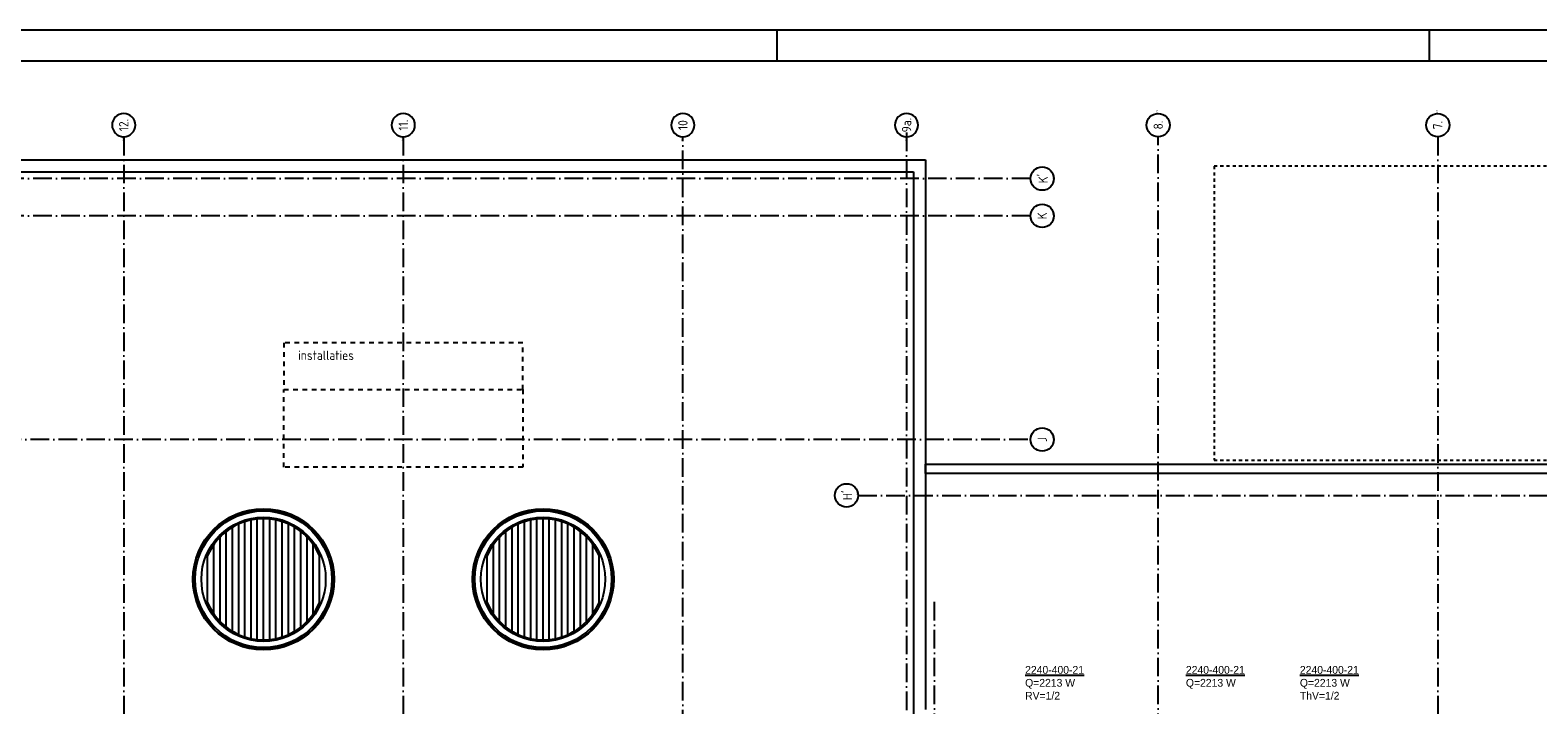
# Model space of a CAD drawing. Extents: x -36528 to 124080, y 290752 to 374852.
# Tile 44 of 66: x 16032 to 64566, y 353129 to 374852. Entities that reach past the tile are written whole.
import ezdxf
from ezdxf.enums import TextEntityAlignment as Align

# ---------------------------------------------------------------- set-up
doc = ezdxf.new("R2010")
doc.units = 0
doc.header["$LTSCALE"] = 100
for name, pattern in [('DASHDOT', [9, 6, -1.5, 0, -1.5]), ('DASHED', [3, 1.5, -1.5]), ('HIDDEN', [2, 1, -1])]:
    doc.linetypes.add(name, pattern=pattern)
doc.layers.get('0').update_dxf_attribs({"linetype": 'CONTINUOUS'})
for name, color, linetype in [('00KAD025', 2, 'CONTINUOUS'), ('00KAD070', 5, 'CONTINUOUS'), ('AL$1----_ALGEMEEN', 7, 'CONTINUOUS'), ('AL$1----_MAATVOERING', 7, 'CONTINUOUS'), ('AL$7----_STRAMIEN', 1, 'DASHDOT'), ('AL27----_DAKEN', 7, 'CONTINUOUS'), ('ALN-----_BLOCKNAAM', 2, 'CONTINUOUS'), ('BL$4----', 7, 'CONTINUOUS'), ('OL59----_WTBINST', 7, 'CONTINUOUS'), ('WI561---', 1, 'CONTINUOUS')]:
    doc.layers.add(name, color=color, linetype=linetype)
doc.styles.add('BURO-025', font='BUROFONT.shx', dxfattribs={"height": 250})
doc.styles.get("Standard").update_dxf_attribs({"font": 'ISOCP'})

# ---------------------------------------------------------------- blocks, each defined once
blk = doc.blocks.new('1011')
at = {"layer": 'AL$7----_STRAMIEN', "color": 7, "linetype": 'CONTINUOUS'}
blk.add_circle((-750, 0), 750, dxfattribs=at)
at = {"layer": 'ALN-----_BLOCKNAAM', "linetype": 'CONTINUOUS'}
blk.add_text('1011', height=100, dxfattribs=at).set_placement((0, 0))
blk = doc.blocks.new('1010')
at = {"layer": 'AL$7----_STRAMIEN', "color": 7, "linetype": 'CONTINUOUS'}
blk.add_circle((0, 750), 750, dxfattribs=at)
at = {"layer": 'ALN-----_BLOCKNAAM', "linetype": 'CONTINUOUS'}
blk.add_text('1010', height=100, dxfattribs=at).set_placement((0, 0))
blk = doc.blocks.new('CVRINFO2')
at = {"color": 0, "linetype": 'CONTINUOUS', "style": 'BURO-025'}
for tag, p in [('CV_TEXT125', (0, 0)), ('CV_TEXT225', (0, -4.17)), ('CV_TEXT325', (0, -8.33)), ('CV_TEXT425', (0, -12.5))]:
    blk.add_attdef(tag, p, '', height=2.5, dxfattribs=at)

msp = doc.modelspace()

# ---------------------------------------------------------------- linework, layer by layer
at = {"layer": '00KAD025', "linetype": 'CONTINUOUS'}
for p, q in [((124079.808, 374852.102), (-36528, 374852.102)), ((40079.808, 373852.102), (40079.808, 374852.102)), ((61079.808, 373852.102), (61079.808, 374852.102))]:
    msp.add_line(p, q, dxfattribs=at)
at = {"layer": '00KAD070', "linetype": 'CONTINUOUS'}
msp.add_line((123079.808, 373852.102), (-35528, 373852.102), dxfattribs=at)
at = {"layer": 'AL$1----_ALGEMEEN', "color": 8}
for p, q in [((32444.525, 359119.16), (32444.525, 359169.224)), ((32644.525, 359119.16), (32644.525, 359169.224)), ((24744.525, 355634.683), (24744.525, 358708.769)), ((31244.525, 358625.17), (31244.525, 358691.594)), ((31344.525, 355634.683), (31344.525, 358708.769)), ((31444.525, 358781.85), (31444.525, 358842.055)), ((31544.525, 355497.659), (31544.525, 358845.793)), ((31644.525, 358901.61), (31644.525, 358957.783)), ((31744.525, 355393.384), (31744.525, 358950.068)), ((31844.525, 358991.753), (31844.525, 359045.225)), ((31944.525, 355316.328), (31944.525, 359027.123)), ((32044.525, 359056.534), (32044.525, 359108.218)), ((32144.525, 355263.192), (32144.525, 359080.259)), ((32244.525, 359098.511), (32244.525, 359149.098)), ((32344.525, 355232.009), (32344.525, 359111.442)), ((32544.525, 355221.726), (32544.525, 359121.726)), ((32744.525, 355232.009), (32744.525, 359111.442)), ((32844.525, 359098.511), (32844.525, 359149.098)), ((32944.525, 355263.192), (32944.525, 359080.259)), ((33044.525, 359056.534), (33044.525, 359108.218)), ((33144.525, 355316.328), (33144.525, 359027.123)), ((33244.525, 358991.753), (33244.525, 359045.225)), ((33344.525, 355393.384), (33344.525, 358950.068)), ((33444.525, 358901.61), (33444.525, 358957.783)), ((33544.525, 355497.659), (33544.525, 358845.793)), ((33644.525, 358781.85), (33644.525, 358842.055)), ((33744.525, 355634.683), (33744.525, 358708.769)), ((33844.525, 358625.17), (33844.525, 358691.594)), ((24944.525, 355814.339), (24944.525, 358529.113)), ((25144.525, 356057.051), (25144.525, 358286.401)), ((30844.525, 358126.975), (30844.525, 358225.291)), ((30944.525, 356057.051), (30944.525, 358286.401)), ((31044.525, 358417.719), (31044.525, 358494.602)), ((31144.525, 355814.339), (31144.525, 358529.113)), ((33944.525, 355814.339), (33944.525, 358529.113)), ((34044.525, 358417.719), (34044.525, 358494.602)), ((34144.525, 356057.051), (34144.525, 358286.401)), ((34244.525, 358126.975), (34244.525, 358225.291)), ((25344.525, 356421.726), (25344.525, 357921.726)), ((30744.525, 356421.726), (30744.525, 357921.726)), ((34344.525, 356421.726), (34344.525, 357921.726)), ((25044.525, 355848.85), (25044.525, 355925.732)), ((25244.525, 356118.161), (25244.525, 356216.477)), ((30844.525, 356118.161), (30844.525, 356216.477)), ((31044.525, 355848.85), (31044.525, 355925.732)), ((34044.525, 355848.85), (34044.525, 355925.732)), ((34244.525, 356118.161), (34244.525, 356216.477)), ((24644.525, 355501.397), (24644.525, 355561.602)), ((24844.525, 355651.857), (24844.525, 355718.282)), ((31244.525, 355651.857), (31244.525, 355718.282)), ((31444.525, 355501.397), (31444.525, 355561.602)), ((31644.525, 355385.669), (31644.525, 355441.842)), ((31844.525, 355298.226), (31844.525, 355351.698)), ((32044.525, 355235.234), (32044.525, 355286.918)), ((33044.525, 355235.234), (33044.525, 355286.918)), ((33244.525, 355298.226), (33244.525, 355351.698)), ((33444.525, 355385.669), (33444.525, 355441.842)), ((33644.525, 355501.397), (33644.525, 355561.602)), ((33844.525, 355651.857), (33844.525, 355718.282)), ((32244.525, 355194.354), (32244.525, 355244.941)), ((32444.525, 355174.227), (32444.525, 355224.292)), ((32644.525, 355174.227), (32644.525, 355224.292)), ((32844.525, 355194.354), (32844.525, 355244.941))]:
    msp.add_line(p, q, dxfattribs=at)
for points in [[(23444.525, 359119.16), (23444.525, 359169.224)], [(23644.525, 359119.16), (23644.525, 359169.224)], [(22244.525, 358625.17), (22244.525, 358691.594)], [(22344.525, 355634.683), (22344.525, 358708.769)], [(22444.525, 358781.85), (22444.525, 358842.055)], [(22544.525, 355497.659), (22544.525, 358845.793)], [(22644.525, 358901.61), (22644.525, 358957.783)], [(22744.525, 355393.384), (22744.525, 358950.068)], [(22844.525, 358991.753), (22844.525, 359045.225)], [(22944.525, 355316.328), (22944.525, 359027.123)], [(23044.525, 359056.534), (23044.525, 359108.218)], [(23144.525, 355263.192), (23144.525, 359080.259)], [(23244.525, 359098.511), (23244.525, 359149.098)], [(23344.525, 355232.009), (23344.525, 359111.442)], [(23544.525, 355221.726), (23544.525, 359121.726)], [(23744.525, 355232.009), (23744.525, 359111.442)], [(23844.525, 359098.511), (23844.525, 359149.098)], [(23944.525, 355263.192), (23944.525, 359080.259)], [(24044.525, 359056.534), (24044.525, 359108.218)], [(24144.525, 355316.328), (24144.525, 359027.123)], [(24244.525, 358991.753), (24244.525, 359045.225)], [(24344.525, 355393.384), (24344.525, 358950.068)], [(24444.525, 358901.61), (24444.525, 358957.783)], [(24544.525, 355497.659), (24544.525, 358845.793)], [(24644.525, 358781.85), (24644.525, 358842.055)], [(24844.525, 358625.17), (24844.525, 358691.594)], [(21844.525, 358126.975), (21844.525, 358225.291)], [(21944.525, 356057.051), (21944.525, 358286.401)], [(22044.525, 358417.719), (22044.525, 358494.602)], [(22144.525, 355814.339), (22144.525, 358529.113)], [(25044.525, 358417.719), (25044.525, 358494.602)], [(25244.525, 358126.975), (25244.525, 358225.291)], [(21744.525, 356421.726), (21744.525, 357921.726)], [(21844.525, 356118.161), (21844.525, 356216.477)], [(22044.525, 355848.85), (22044.525, 355925.732)], [(22244.525, 355651.857), (22244.525, 355718.282)], [(22444.525, 355501.397), (22444.525, 355561.602)], [(22644.525, 355385.669), (22644.525, 355441.842)], [(22844.525, 355298.226), (22844.525, 355351.698)], [(23044.525, 355235.234), (23044.525, 355286.918)], [(24044.525, 355235.234), (24044.525, 355286.918)], [(24244.525, 355298.226), (24244.525, 355351.698)], [(24444.525, 355385.669), (24444.525, 355441.842)], [(23244.525, 355194.354), (23244.525, 355244.941)], [(23444.525, 355174.227), (23444.525, 355224.292)], [(23644.525, 355174.227), (23644.525, 355224.292)], [(23844.525, 355194.354), (23844.525, 355244.941)]]:
    msp.add_lwpolyline(points, dxfattribs=at)
for centre, radius in [((23544.525, 357171.726), 2272.552), ((23544.525, 357171.726), 2255.077), ((23544.525, 357171.726), 2200), ((23544.525, 357171.726), 2000), ((32544.525, 357171.726), 2272.552), ((32544.525, 357171.726), 2255.077), ((32544.525, 357171.726), 2200), ((32544.525, 357171.726), 2000)]:
    msp.add_circle(centre, radius, dxfattribs=at)
for centre, start, end in [((23544.525, 357171.726), 22.6198649, 157.3801351), ((32544.525, 357171.726), 22.6198649, 157.3801351), ((23544.525, 357171.726), 202.6198649, 337.3801351), ((32544.525, 357171.726), 202.6198649, 337.3801351)]:
    msp.add_arc(centre, 1950, start, end, dxfattribs=at)
at = {"layer": 'AL$1----_MAATVOERING', "color": 8, "linetype": 'HIDDEN'}
for p, q in [((54144.373, 370471.726), (54144.349, 361007.324)), ((68644.348, 370471.726), (54144.373, 370471.726)), ((54144.349, 361007.324), (68644.324, 361008.255))]:
    msp.add_line(p, q, dxfattribs=at)
at = {"layer": 'AL$7----_STRAMIEN', "color": 1}
for p, q in [((61344.348, 371420.208), (61344.348, 302741.907)), ((45144.348, 302741.907), (45144.348, 356571.726))]:
    msp.add_line(p, q, dxfattribs=at)
at = {"layer": 'AL$7----_STRAMIEN'}
msp.add_line((42687.894, 359871.726), (71131.135, 359871.726), dxfattribs=at)
at = {"layer": 'AL$7----_STRAMIEN', "color": 1}
for points in [[(19044.348, 371420.208), (19044.348, 333471.726)], [(28044.348, 371420.208), (28044.348, 333471.726)], [(37044.348, 333471.726), (37044.348, 371420.208)], [(44244.348, 371557.882), (44244.348, 333471.726)], [(52344.348, 302741.907), (52344.348, 371420.208)], [(48235.739, 370071.726), (8033.77, 370071.726)], [(48235.739, 368871.726), (8033.77, 368871.726)], [(48144.348, 361671.726), (7944.348, 361671.726)]]:
    msp.add_lwpolyline(points, dxfattribs=at)
at = {"layer": 'AL27----_DAKEN', "color": 8}
for p, q in [((11234.348, 370681.726), (44854.348, 370681.726)), ((44854.348, 370681.726), (44854.348, 352981.726)), ((11624.348, 370291.726), (44464.348, 370291.726)), ((44464.348, 370291.726), (44464.348, 352591.726)), ((44854.348, 360875.192), (68834.348, 360875.192)), ((44854.348, 360575.192), (44854.348, 360875.192)), ((68834.348, 360575.192), (44854.348, 360575.192))]:
    msp.add_line(p, q, dxfattribs=at)
at = {"layer": 'OL59----_WTBINST', "color": 8, "linetype": 'DASHED'}
for p, q in [((24194.348, 364786.274), (24194.348, 363286.274)), ((31894.348, 364786.274), (24194.348, 364786.274)), ((31894.348, 363286.274), (31894.348, 364786.274)), ((24194.348, 360786.274), (24194.348, 363286.274)), ((24194.348, 363286.274), (31894.348, 363286.274)), ((24194.348, 363286.274), (31894.348, 363286.274)), ((31894.348, 363286.274), (31894.348, 360786.274)), ((31894.348, 360786.274), (24194.348, 360786.274))]:
    msp.add_line(p, q, dxfattribs=at)

# ---------------------------------------------------------------- block references
at = {"layer": 'AL$7----_STRAMIEN'}
ref = msp.add_blockref('1011', (52344.348, 372170.208), dxfattribs=dict(at, xscale=0.5, yscale=0.5, zscale=0.5, rotation=90))
ref.add_attrib('STR-NAAM', '8.', dxfattribs={"color": 3, "linetype": 'CONTINUOUS', "height": 300, "rotation": 90}).set_placement((52344.348, 371795.208), align=Align.MIDDLE)
ref = msp.add_blockref('1011', (61344.348, 372170.208), dxfattribs=dict(at, xscale=0.5, yscale=0.5, zscale=0.5, rotation=90))
ref.add_attrib('STR-NAAM', '7.', dxfattribs={"color": 3, "linetype": 'CONTINUOUS', "height": 300, "rotation": 90}).set_placement((61344.348, 371795.208), align=Align.MIDDLE)
ref = msp.add_blockref('1011', (19044.348, 371420.208), dxfattribs=dict(at, xscale=-0.5, yscale=0.5, zscale=0.5, rotation=90))
ref.add_attrib('STR-NAAM', '12.', dxfattribs={"color": 3, "linetype": 'CONTINUOUS', "height": 300, "rotation": 90}).set_placement((19044.348, 371795.208), align=Align.MIDDLE)
ref = msp.add_blockref('1011', (28044.348, 371420.208), dxfattribs=dict(at, xscale=-0.5, yscale=0.5, zscale=0.5, rotation=90))
ref.add_attrib('STR-NAAM', '11.', dxfattribs={"color": 3, "linetype": 'CONTINUOUS', "height": 300, "rotation": 90}).set_placement((28044.348, 371795.208), align=Align.MIDDLE)
ref = msp.add_blockref('1011', (37044.348, 371420.208), dxfattribs=dict(at, xscale=-0.5, yscale=0.5, zscale=0.5, rotation=90))
ref.add_attrib('STR-NAAM', '10', dxfattribs={"color": 3, "linetype": 'CONTINUOUS', "height": 300, "rotation": 90}).set_placement((37044.348, 371795.208), align=Align.MIDDLE)
ref = msp.add_blockref('1011', (44244.348, 371420.208), dxfattribs=dict(at, xscale=-0.5, yscale=0.5, zscale=0.5, rotation=90))
ref.add_attrib('STR-NAAM', '9a.', dxfattribs={"color": 3, "linetype": 'CONTINUOUS', "height": 300, "rotation": 90}).set_placement((44244.348, 371795.208), align=Align.MIDDLE)
ref = msp.add_blockref('1010', (48985.739, 370071.726), dxfattribs=dict(at, xscale=0.5, yscale=0.5, zscale=0.5, rotation=90))
ref.add_attrib('STR-NAAM', "K'", dxfattribs={"color": 3, "linetype": 'CONTINUOUS', "height": 300, "rotation": 90}).set_placement((48610.739, 370071.726), align=Align.MIDDLE)
ref = msp.add_blockref('1010', (48985.739, 368871.726), dxfattribs=dict(at, xscale=0.5, yscale=0.5, zscale=0.5, rotation=90))
ref.add_attrib('STR-NAAM', 'K', dxfattribs={"color": 3, "linetype": 'CONTINUOUS', "height": 300, "rotation": 90}).set_placement((48610.739, 368871.726), align=Align.MIDDLE)
ref = msp.add_blockref('1010', (48985.739, 361671.726), dxfattribs=dict(at, xscale=0.5, yscale=0.5, zscale=0.5, rotation=90))
ref.add_attrib('STR-NAAM', 'J', dxfattribs={"color": 3, "linetype": 'CONTINUOUS', "height": 300, "rotation": 90}).set_placement((48610.739, 361671.726), align=Align.MIDDLE)
ref = msp.add_blockref('1010', (42687.894, 359873.26), dxfattribs=dict(at, xscale=0.5, yscale=0.5, zscale=0.5, rotation=90))
ref.add_attrib('STR-NAAM', "H'", dxfattribs={"color": 3, "linetype": 'CONTINUOUS', "height": 300, "rotation": 90}).set_placement((42312.894, 359873.26), align=Align.MIDDLE)
at = {"layer": 'WI561---'}
ref = msp.add_blockref('CVRINFO2', (48061.542, 354130.773), dxfattribs=dict(at, xscale=100, yscale=100, zscale=100))
ref.add_attrib('CV_TEXT125', '%%u2240-400-21', (48061.542, 354130.773), dxfattribs={"layer": '0', "color": 2, "linetype": 'CONTINUOUS', "height": 250, "style": 'BURO-025'})
ref.add_attrib('CV_TEXT225', 'Q=2213 W', (48061.542, 353714.107), dxfattribs={"layer": '0', "color": 2, "linetype": 'CONTINUOUS', "height": 250, "style": 'BURO-025'})
ref.add_attrib('CV_TEXT325', 'RV=1/2', (48061.542, 353297.44), dxfattribs={"layer": '0', "color": 2, "linetype": 'CONTINUOUS', "height": 250, "style": 'BURO-025'})
ref = msp.add_blockref('CVRINFO2', (53237.336, 354130.773), dxfattribs=dict(at, xscale=100, yscale=100, zscale=100))
ref.add_attrib('CV_TEXT125', '%%u2240-400-21', (53237.336, 354130.773), dxfattribs={"layer": '0', "color": 2, "linetype": 'CONTINUOUS', "height": 250, "style": 'BURO-025'})
ref.add_attrib('CV_TEXT225', 'Q=2213 W', (53237.336, 353714.107), dxfattribs={"layer": '0', "color": 2, "linetype": 'CONTINUOUS', "height": 250, "style": 'BURO-025'})
ref = msp.add_blockref('CVRINFO2', (56906.68, 354130.773), dxfattribs=dict(at, xscale=100, yscale=100, zscale=100))
ref.add_attrib('CV_TEXT125', '%%u2240-400-21', (56906.68, 354130.773), dxfattribs={"layer": '0', "color": 2, "linetype": 'CONTINUOUS', "height": 250, "style": 'BURO-025'})
ref.add_attrib('CV_TEXT225', 'Q=2213 W', (56906.68, 353714.107), dxfattribs={"layer": '0', "color": 2, "linetype": 'CONTINUOUS', "height": 250, "style": 'BURO-025'})
ref.add_attrib('CV_TEXT325', 'ThV=1/2', (56906.68, 353297.44), dxfattribs={"layer": '0', "color": 2, "linetype": 'CONTINUOUS', "height": 250, "style": 'BURO-025'})

# ---------------------------------------------------------------- texts
at = {"layer": 'BL$4----', "color": 8}
msp.add_text('installaties', height=300, dxfattribs=at).set_placement((24659.929, 364234.379))

doc.saveas('drawing.dxf')
